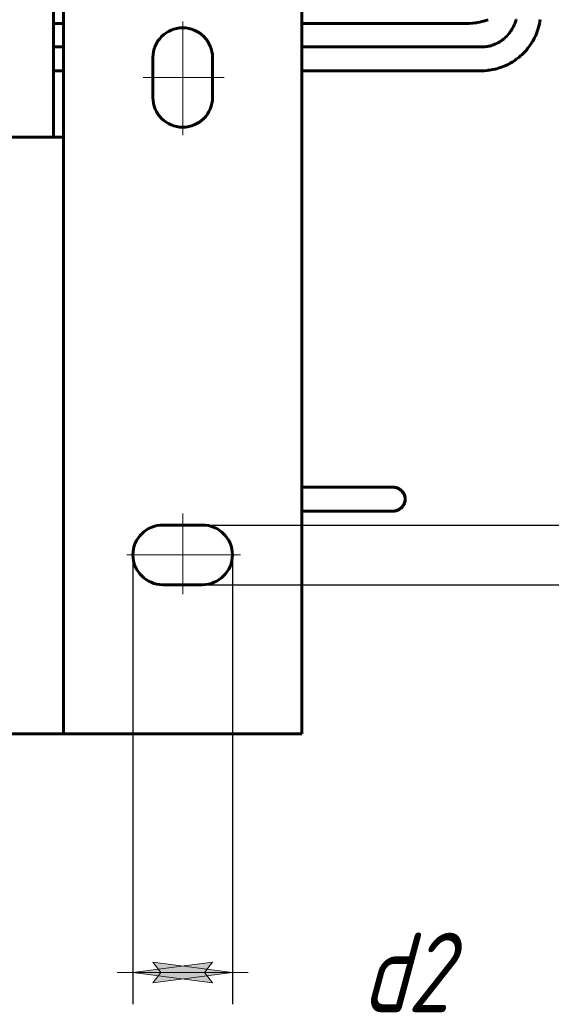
# Model space of a CAD drawing. Header units: millimetres. Extents: x 0 to 297, y 0 to 420.
# Tile 12 of 19: x 198 to 231, y 246 to 308. Entities that reach past the tile are written whole.
import ezdxf

# ---------------------------------------------------------------- set-up
doc = ezdxf.new("R2010")
doc.units = ezdxf.units.MM
for name, pattern in [('K5LT_AXLED', [19.5, 15, -1.5, 1.5, -1.5]), ('K5LT_BASIC', [0]), ('K5LT_THIN', [0])]:
    doc.linetypes.add(name, pattern=pattern)
doc.layers.add('Системный слой', color=7, linetype='Continuous')
doc.styles.add('KDIMTEXTSTYLE', font='GOST_AU.SHX', dxfattribs={"width": 0.96, "oblique": 15, "height": 5})
doc.dimstyles.new('KDIMSTYLE (0.25)', dxfattribs={"dimtxt": 5, "dimasz": 1, "dimexe": 2, "dimexo": 0, "dimgap": 1, "dimtad": 1, "dimlfac": 4, "dimtxsty": 'KDIMTEXTSTYLE', "dimsah": 1, "dimcen": 0, "dimdle": 1, "dimadec": 0, "dimazin": 0, "dimtfac": 0.667, "dimtmove": 0, "dimatfit": 3, "dimfxl": 1, "dimtvp": 1, "dimtolj": 1, "dimtzin": 0, "dimarcsym": 0})

# ---------------------------------------------------------------- blocks, each defined once
blk = doc.blocks.new('U157')
at = {"layer": 'Системный слой', "color": 150, "linetype": 'K5LT_BASIC', "lineweight": 60, "true_color": 0x0080ff}
for p, q in [((200.342, 307.718), (199.717, 307.718)), ((217.236, 307.718), (215.342, 307.718)), ((220.333, 307.718), (217.236, 307.718)), ((221.88, 307.718), (220.333, 307.718)), ((222.654, 307.718), (221.88, 307.718)), ((223.042, 307.718), (222.654, 307.718)), ((223.236, 307.718), (223.042, 307.718)), ((223.333, 307.718), (223.236, 307.718)), ((223.461, 307.718), (223.333, 307.718)), ((223.535, 307.718), (223.461, 307.718)), ((223.572, 307.718), (223.535, 307.718)), ((223.59, 307.718), (223.572, 307.718)), ((223.599, 307.718), (223.59, 307.718)), ((223.604, 307.718), (223.599, 307.718)), ((223.641, 307.718), (223.604, 307.718)), ((223.688, 307.718), (223.641, 307.718)), ((223.712, 307.718), (223.688, 307.718)), ((223.724, 307.718), (223.712, 307.718)), ((223.73, 307.718), (223.724, 307.718)), ((223.732, 307.718), (223.73, 307.718)), ((223.882, 307.718), (223.732, 307.718)), ((224.102, 307.718), (223.882, 307.718)), ((224.195, 307.718), (224.102, 307.718)), ((224.301, 307.718), (224.195, 307.718)), ((224.354, 307.718), (224.301, 307.718)), ((224.381, 307.718), (224.354, 307.718)), ((224.394, 307.718), (224.381, 307.718)), ((224.401, 307.718), (224.394, 307.718)), ((224.483, 307.718), (224.401, 307.718)), ((224.54, 307.718), (224.483, 307.718)), ((224.569, 307.718), (224.54, 307.718)), ((224.583, 307.718), (224.569, 307.718)), ((224.59, 307.718), (224.583, 307.718)), ((224.594, 307.718), (224.59, 307.718)), ((224.625, 307.718), (224.594, 307.718)), ((224.659, 307.718), (224.625, 307.718)), ((224.676, 307.718), (224.659, 307.718)), ((224.684, 307.718), (224.676, 307.718)), ((224.689, 307.718), (224.684, 307.718)), ((224.691, 307.718), (224.689, 307.718)), ((224.696, 307.718), (224.691, 307.718)), ((224.718, 307.718), (224.696, 307.718)), ((224.729, 307.718), (224.718, 307.718)), ((224.735, 307.718), (224.729, 307.718)), ((224.737, 307.718), (224.735, 307.718)), ((224.739, 307.718), (224.737, 307.718)), ((224.743, 307.718), (224.739, 307.718)), ((224.753, 307.718), (224.743, 307.718)), ((224.759, 307.718), (224.753, 307.718)), ((224.761, 307.718), (224.759, 307.718)), ((224.763, 307.718), (224.761, 307.718)), ((224.764, 307.718), (224.763, 307.718)), ((224.766, 307.718), (224.764, 307.718)), ((224.767, 307.718), (224.766, 307.718)), ((224.769, 307.718), (224.767, 307.718)), ((224.771, 307.718), (224.769, 307.718)), ((224.777, 307.718), (224.771, 307.718)), ((224.783, 307.718), (224.777, 307.718)), ((224.786, 307.718), (224.783, 307.718)), ((224.787, 307.718), (224.786, 307.718)), ((224.797, 307.718), (224.787, 307.718)), ((224.84, 307.718), (224.797, 307.718)), ((224.861, 307.718), (224.84, 307.718)), ((224.872, 307.718), (224.861, 307.718)), ((224.878, 307.718), (224.872, 307.718)), ((224.88, 307.718), (224.878, 307.718)), ((224.887, 307.718), (224.88, 307.718)), ((224.96, 307.718), (224.887, 307.718)), ((224.997, 307.718), (224.96, 307.718)), ((225.015, 307.718), (224.997, 307.718)), ((225.024, 307.718), (225.015, 307.718)), ((225.028, 307.718), (225.024, 307.718)), ((225.03, 307.718), (225.028, 307.718)), ((225.032, 307.718), (225.03, 307.718)), ((225.038, 307.718), (225.032, 307.718)), ((225.046, 307.718), (225.038, 307.718)), ((225.05, 307.718), (225.046, 307.718)), ((225.052, 307.718), (225.05, 307.718)), ((225.054, 307.718), (225.052, 307.718)), ((225.06, 307.718), (225.054, 307.718)), ((225.068, 307.718), (225.06, 307.718)), ((225.072, 307.718), (225.068, 307.718)), ((225.074, 307.718), (225.072, 307.718)), ((225.076, 307.718), (225.074, 307.718)), ((225.082, 307.718), (225.076, 307.718)), ((225.09, 307.718), (225.082, 307.718)), ((225.094, 307.718), (225.09, 307.718)), ((225.096, 307.718), (225.094, 307.718)), ((225.098, 307.718), (225.096, 307.718)), ((225.099, 307.718), (225.098, 307.718)), ((225.11, 307.718), (225.099, 307.718)), ((225.116, 307.718), (225.11, 307.718)), ((225.118, 307.718), (225.116, 307.718)), ((225.12, 307.718), (225.118, 307.718)), ((225.163, 307.718), (225.12, 307.718)), ((225.187, 307.718), (225.163, 307.718)), ((225.199, 307.718), (225.187, 307.718)), ((225.205, 307.718), (225.199, 307.718)), ((225.208, 307.718), (225.205, 307.718)), ((225.242, 307.718), (225.208, 307.718)), ((225.32, 307.718), (225.242, 307.718)), ((225.359, 307.718), (225.32, 307.718)), ((225.379, 307.718), (225.359, 307.718)), ((225.388, 307.718), (225.379, 307.718)), ((225.393, 307.718), (225.388, 307.718)), ((225.518, 307.718), (225.393, 307.718)), ((225.6, 307.718), (225.518, 307.718)), ((225.642, 307.718), (225.6, 307.718)), ((225.663, 307.718), (225.642, 307.718)), ((225.673, 307.718), (225.663, 307.718)), ((225.678, 307.718), (225.673, 307.718)), ((225.768, 307.719), (225.678, 307.718)), ((225.826, 307.721), (225.768, 307.719)), ((225.855, 307.722), (225.826, 307.721)), ((225.87, 307.723), (225.855, 307.722)), ((225.877, 307.723), (225.87, 307.723)), ((226.084, 307.74), (225.877, 307.723)), ((226.232, 307.759), (226.084, 307.74)), ((226.306, 307.771), (226.232, 307.759)), ((226.343, 307.777), (226.306, 307.771)), ((226.362, 307.781), (226.343, 307.777)), ((226.371, 307.782), (226.362, 307.781)), ((226.53, 307.815), (226.371, 307.782)), ((226.664, 307.847), (226.53, 307.815)), ((226.731, 307.865), (226.664, 307.847)), ((226.764, 307.874), (226.731, 307.865)), ((226.781, 307.879), (226.764, 307.874)), ((226.789, 307.882), (226.781, 307.879)), ((226.906, 307.918), (226.789, 307.882)), ((227.045, 307.968), (226.906, 307.918))]:
    blk.add_line(p, q, dxfattribs=at)
blk = doc.blocks.new('U172')
at = {"layer": 'Системный слой', "color": 150, "linetype": 'K5LT_BASIC', "lineweight": 60, "true_color": 0x0080ff}
for p, q in [((230.275, 307.705), (230.243, 307.568)), ((230.289, 307.774), (230.275, 307.705)), ((230.296, 307.808), (230.289, 307.774)), ((230.299, 307.825), (230.296, 307.808)), ((230.301, 307.834), (230.299, 307.825)), ((230.324, 307.974), (230.301, 307.834)), ((230.083, 307.078), (230.025, 306.945)), ((230.136, 307.217), (230.083, 307.078)), ((230.161, 307.288), (230.136, 307.217)), ((230.173, 307.324), (230.161, 307.288)), ((230.179, 307.342), (230.173, 307.324)), ((230.182, 307.351), (230.179, 307.342)), ((230.243, 307.568), (230.182, 307.351)), ((229.677, 306.341), (229.554, 306.176)), ((229.76, 306.462), (229.677, 306.341)), ((229.799, 306.524), (229.76, 306.462)), ((229.818, 306.555), (229.799, 306.524)), ((229.828, 306.571), (229.818, 306.555)), ((229.833, 306.579), (229.828, 306.571)), ((229.907, 306.708), (229.833, 306.579)), ((229.97, 306.829), (229.907, 306.708)), ((230, 306.891), (229.97, 306.829)), ((230.015, 306.922), (230, 306.891)), ((230.022, 306.937), (230.015, 306.922)), ((230.025, 306.945), (230.022, 306.937)), ((229.174, 305.764), (229.115, 305.71)), ((229.203, 305.791), (229.174, 305.764)), ((229.217, 305.805), (229.203, 305.791)), ((229.225, 305.812), (229.217, 305.805)), ((229.351, 305.94), (229.225, 305.812)), ((229.458, 306.06), (229.351, 305.94)), ((229.51, 306.121), (229.458, 306.06)), ((229.535, 306.152), (229.51, 306.121)), ((229.548, 306.168), (229.535, 306.152)), ((229.554, 306.176), (229.548, 306.168)), ((228.31, 305.16), (228.167, 305.091)), ((228.381, 305.196), (228.31, 305.16)), ((228.416, 305.215), (228.381, 305.196)), ((228.433, 305.225), (228.416, 305.215)), ((228.442, 305.23), (228.433, 305.225)), ((228.6, 305.323), (228.442, 305.23)), ((228.734, 305.411), (228.6, 305.323)), ((228.799, 305.457), (228.734, 305.411)), ((228.832, 305.48), (228.799, 305.457)), ((228.848, 305.492), (228.832, 305.48)), ((228.856, 305.498), (228.848, 305.492)), ((228.994, 305.606), (228.856, 305.498)), ((229.115, 305.71), (228.994, 305.606)), ((200.342, 304.755), (199.717, 304.755)), ((219.531, 304.755), (215.342, 304.755)), ((221.728, 304.755), (219.531, 304.755)), ((222.826, 304.755), (221.728, 304.755)), ((223.376, 304.755), (222.826, 304.755)), ((223.652, 304.755), (223.376, 304.755)), ((223.79, 304.755), (223.652, 304.755)), ((223.858, 304.755), (223.79, 304.755)), ((223.893, 304.755), (223.858, 304.755)), ((223.91, 304.755), (223.893, 304.755)), ((223.919, 304.755), (223.91, 304.755)), ((223.947, 304.755), (223.919, 304.755)), ((223.966, 304.755), (223.947, 304.755)), ((223.978, 304.755), (223.966, 304.755)), ((223.987, 304.755), (223.978, 304.755)), ((224.003, 304.755), (223.987, 304.755)), ((224.016, 304.755), (224.003, 304.755)), ((224.042, 304.755), (224.016, 304.755)), ((224.093, 304.755), (224.042, 304.755)), ((224.157, 304.755), (224.093, 304.755)), ((224.189, 304.755), (224.157, 304.755)), ((224.206, 304.755), (224.189, 304.755)), ((224.214, 304.755), (224.206, 304.755)), ((224.446, 304.755), (224.214, 304.755)), ((224.572, 304.755), (224.446, 304.755)), ((224.634, 304.755), (224.572, 304.755)), ((224.666, 304.755), (224.634, 304.755)), ((224.682, 304.755), (224.666, 304.755)), ((224.69, 304.755), (224.682, 304.755)), ((224.749, 304.755), (224.69, 304.755)), ((224.805, 304.755), (224.749, 304.755)), ((224.841, 304.755), (224.805, 304.755)), ((224.866, 304.755), (224.841, 304.755)), ((224.893, 304.755), (224.866, 304.755)), ((224.923, 304.755), (224.893, 304.755)), ((224.94, 304.755), (224.923, 304.755)), ((224.975, 304.755), (224.94, 304.755)), ((225.016, 304.755), (224.975, 304.755)), ((225.037, 304.755), (225.016, 304.755)), ((225.047, 304.755), (225.037, 304.755)), ((225.053, 304.755), (225.047, 304.755)), ((225.055, 304.755), (225.053, 304.755)), ((225.058, 304.755), (225.055, 304.755)), ((225.088, 304.755), (225.058, 304.755)), ((225.103, 304.755), (225.088, 304.755)), ((225.11, 304.755), (225.103, 304.755)), ((225.114, 304.755), (225.11, 304.755)), ((225.116, 304.755), (225.114, 304.755)), ((225.122, 304.755), (225.116, 304.755)), ((225.135, 304.755), (225.122, 304.755)), ((225.142, 304.755), (225.135, 304.755)), ((225.146, 304.755), (225.142, 304.755)), ((225.148, 304.755), (225.146, 304.755)), ((225.164, 304.755), (225.148, 304.755)), ((225.172, 304.755), (225.164, 304.755)), ((225.177, 304.755), (225.172, 304.755)), ((225.179, 304.755), (225.177, 304.755)), ((225.213, 304.755), (225.179, 304.755)), ((225.259, 304.755), (225.213, 304.755)), ((225.282, 304.755), (225.259, 304.755)), ((225.294, 304.755), (225.282, 304.755)), ((225.299, 304.755), (225.294, 304.755)), ((225.302, 304.755), (225.299, 304.755)), ((225.357, 304.755), (225.302, 304.755)), ((225.389, 304.755), (225.357, 304.755)), ((225.405, 304.755), (225.389, 304.755)), ((225.414, 304.755), (225.405, 304.755)), ((225.418, 304.755), (225.414, 304.755)), ((225.42, 304.755), (225.418, 304.755)), ((225.428, 304.755), (225.42, 304.755)), ((225.44, 304.755), (225.428, 304.755)), ((225.446, 304.755), (225.44, 304.755)), ((225.45, 304.755), (225.446, 304.755)), ((225.452, 304.755), (225.45, 304.755)), ((225.466, 304.755), (225.452, 304.755)), ((225.475, 304.755), (225.466, 304.755)), ((225.479, 304.755), (225.475, 304.755)), ((225.482, 304.755), (225.479, 304.755)), ((225.484, 304.755), (225.482, 304.755)), ((225.5, 304.755), (225.484, 304.755)), ((225.508, 304.755), (225.5, 304.755)), ((225.512, 304.755), (225.508, 304.755)), ((225.514, 304.755), (225.512, 304.755)), ((225.571, 304.755), (225.514, 304.755)), ((225.605, 304.755), (225.571, 304.755)), ((225.622, 304.755), (225.605, 304.755)), ((225.631, 304.755), (225.622, 304.755)), ((225.635, 304.755), (225.631, 304.755)), ((225.637, 304.755), (225.635, 304.755)), ((225.663, 304.755), (225.637, 304.755)), ((225.679, 304.755), (225.663, 304.755)), ((225.686, 304.755), (225.679, 304.755)), ((225.69, 304.755), (225.686, 304.755)), ((225.693, 304.755), (225.69, 304.755)), ((225.736, 304.755), (225.693, 304.755)), ((225.767, 304.755), (225.736, 304.755)), ((225.783, 304.755), (225.767, 304.755)), ((225.79, 304.755), (225.783, 304.755)), ((225.794, 304.755), (225.79, 304.755)), ((225.796, 304.755), (225.794, 304.755)), ((225.799, 304.755), (225.796, 304.755)), ((225.825, 304.755), (225.799, 304.755)), ((225.837, 304.755), (225.825, 304.755)), ((225.844, 304.755), (225.837, 304.755)), ((225.847, 304.755), (225.844, 304.755)), ((225.849, 304.755), (225.847, 304.755)), ((225.855, 304.755), (225.849, 304.755)), ((225.868, 304.755), (225.855, 304.755)), ((225.875, 304.755), (225.868, 304.755)), ((225.878, 304.755), (225.875, 304.755)), ((225.88, 304.755), (225.878, 304.755)), ((225.893, 304.755), (225.88, 304.755)), ((225.929, 304.755), (225.893, 304.755)), ((225.946, 304.755), (225.929, 304.755)), ((225.955, 304.755), (225.946, 304.755)), ((225.959, 304.755), (225.955, 304.755)), ((226.057, 304.755), (225.959, 304.755)), ((226.124, 304.755), (226.057, 304.755)), ((226.168, 304.755), (226.124, 304.755)), ((226.198, 304.755), (226.168, 304.755)), ((226.217, 304.755), (226.198, 304.755)), ((226.23, 304.755), (226.217, 304.755)), ((226.239, 304.755), (226.23, 304.755)), ((226.245, 304.755), (226.239, 304.755)), ((226.249, 304.755), (226.245, 304.755)), ((226.256, 304.755), (226.249, 304.755)), ((226.269, 304.755), (226.256, 304.755)), ((226.279, 304.755), (226.269, 304.755)), ((226.284, 304.755), (226.279, 304.755)), ((226.32, 304.755), (226.284, 304.755)), ((226.388, 304.755), (226.32, 304.755)), ((226.422, 304.755), (226.388, 304.755)), ((226.439, 304.755), (226.422, 304.755)), ((226.448, 304.755), (226.439, 304.755)), ((226.452, 304.755), (226.448, 304.755)), ((226.518, 304.754), (226.452, 304.755)), ((226.609, 304.754), (226.518, 304.754)), ((226.663, 304.755), (226.609, 304.754)), ((226.691, 304.756), (226.663, 304.755)), ((226.705, 304.756), (226.691, 304.756)), ((226.712, 304.756), (226.705, 304.756)), ((226.827, 304.762), (226.712, 304.756)), ((226.981, 304.775), (226.827, 304.762)), ((227.059, 304.784), (226.981, 304.775)), ((227.097, 304.789), (227.059, 304.784)), ((227.116, 304.791), (227.097, 304.789)), ((227.126, 304.793), (227.116, 304.791)), ((227.349, 304.831), (227.126, 304.793)), ((227.496, 304.863), (227.349, 304.831)), ((227.568, 304.881), (227.496, 304.863)), ((227.604, 304.89), (227.568, 304.881)), ((227.621, 304.895), (227.604, 304.89)), ((227.63, 304.897), (227.621, 304.895)), ((227.745, 304.931), (227.63, 304.897)), ((227.881, 304.975), (227.745, 304.931)), ((227.948, 305), (227.881, 304.975)), ((227.981, 305.012), (227.948, 305)), ((227.998, 305.019), (227.981, 305.012)), ((228.006, 305.022), (227.998, 305.019)), ((228.167, 305.091), (228.006, 305.022))]:
    blk.add_line(p, q, dxfattribs=at)
blk = doc.blocks.new('U173')
at = {"layer": 'Системный слой', "color": 150, "linetype": 'K5LT_BASIC', "lineweight": 60, "true_color": 0x0080ff}
for p, q in [((228.667, 307.582), (228.643, 307.531)), ((228.679, 307.608), (228.667, 307.582)), ((228.684, 307.622), (228.679, 307.608)), ((228.687, 307.628), (228.684, 307.622)), ((228.689, 307.632), (228.687, 307.628)), ((228.706, 307.674), (228.689, 307.632)), ((228.718, 307.703), (228.706, 307.674)), ((228.723, 307.717), (228.718, 307.703)), ((228.726, 307.724), (228.723, 307.717)), ((228.727, 307.728), (228.726, 307.724)), ((228.761, 307.823), (228.727, 307.728)), ((228.785, 307.899), (228.761, 307.823)), ((228.795, 307.937), (228.785, 307.899)), ((228.8, 307.956), (228.795, 307.937)), ((228.803, 307.965), (228.8, 307.956)), ((228.804, 307.97), (228.803, 307.965)), ((228.249, 306.958), (228.233, 306.941)), ((228.257, 306.967), (228.249, 306.958)), ((228.262, 306.971), (228.257, 306.967)), ((228.341, 307.061), (228.262, 306.971)), ((228.398, 307.132), (228.341, 307.061)), ((228.425, 307.169), (228.398, 307.132)), ((228.439, 307.187), (228.425, 307.169)), ((228.445, 307.196), (228.439, 307.187)), ((228.449, 307.201), (228.445, 307.196)), ((228.505, 307.284), (228.449, 307.201)), ((228.548, 307.353), (228.505, 307.284)), ((228.568, 307.387), (228.548, 307.353)), ((228.578, 307.405), (228.568, 307.387)), ((228.583, 307.414), (228.578, 307.405)), ((228.585, 307.418), (228.583, 307.414)), ((228.592, 307.431), (228.585, 307.418)), ((228.643, 307.531), (228.592, 307.431)), ((227.255, 306.345), (227.216, 306.334)), ((227.274, 306.351), (227.255, 306.345)), ((227.284, 306.354), (227.274, 306.351)), ((227.288, 306.356), (227.284, 306.354)), ((227.382, 306.389), (227.288, 306.356)), ((227.471, 306.424), (227.382, 306.389)), ((227.515, 306.442), (227.471, 306.424)), ((227.537, 306.452), (227.515, 306.442)), ((227.547, 306.457), (227.537, 306.452)), ((227.553, 306.459), (227.547, 306.457)), ((227.65, 306.507), (227.553, 306.459)), ((227.735, 306.553), (227.65, 306.507)), ((227.777, 306.578), (227.735, 306.553)), ((227.797, 306.59), (227.777, 306.578)), ((227.808, 306.597), (227.797, 306.59)), ((227.813, 306.6), (227.808, 306.597)), ((227.902, 306.659), (227.813, 306.6)), ((227.979, 306.716), (227.902, 306.659)), ((228.017, 306.745), (227.979, 306.716)), ((228.036, 306.76), (228.017, 306.745)), ((228.045, 306.768), (228.036, 306.76)), ((228.05, 306.772), (228.045, 306.768)), ((228.129, 306.84), (228.05, 306.772)), ((228.199, 306.906), (228.129, 306.84)), ((228.233, 306.941), (228.199, 306.906)), ((200.342, 306.255), (199.717, 306.255)), ((217.768, 306.255), (215.342, 306.255)), ((221.01, 306.255), (217.768, 306.255)), ((222.631, 306.255), (221.01, 306.255)), ((223.442, 306.255), (222.631, 306.255)), ((223.847, 306.255), (223.442, 306.255)), ((224.05, 306.255), (223.847, 306.255)), ((224.276, 306.255), (224.05, 306.255)), ((224.355, 306.255), (224.276, 306.255)), ((224.424, 306.255), (224.355, 306.255)), ((224.479, 306.255), (224.424, 306.255)), ((224.59, 306.255), (224.479, 306.255)), ((224.653, 306.255), (224.59, 306.255)), ((224.684, 306.255), (224.653, 306.255)), ((224.7, 306.255), (224.684, 306.255)), ((224.707, 306.255), (224.7, 306.255)), ((224.793, 306.255), (224.707, 306.255)), ((224.87, 306.255), (224.793, 306.255)), ((224.908, 306.255), (224.87, 306.255)), ((224.928, 306.255), (224.908, 306.255)), ((224.937, 306.255), (224.928, 306.255)), ((224.942, 306.255), (224.937, 306.255)), ((224.963, 306.255), (224.942, 306.255)), ((225.02, 306.255), (224.963, 306.255)), ((225.085, 306.255), (225.02, 306.255)), ((225.117, 306.255), (225.085, 306.255)), ((225.134, 306.255), (225.117, 306.255)), ((225.143, 306.255), (225.134, 306.255)), ((225.147, 306.255), (225.143, 306.255)), ((225.149, 306.255), (225.147, 306.255)), ((225.161, 306.255), (225.149, 306.255)), ((225.172, 306.255), (225.161, 306.255)), ((225.178, 306.255), (225.172, 306.255)), ((225.181, 306.255), (225.178, 306.255)), ((225.202, 306.255), (225.181, 306.255)), ((225.255, 306.255), (225.202, 306.255)), ((225.282, 306.255), (225.255, 306.255)), ((225.295, 306.255), (225.282, 306.255)), ((225.301, 306.255), (225.295, 306.255)), ((225.305, 306.255), (225.301, 306.255)), ((225.35, 306.255), (225.305, 306.255)), ((225.385, 306.255), (225.35, 306.255)), ((225.403, 306.255), (225.385, 306.255)), ((225.412, 306.255), (225.403, 306.255)), ((225.416, 306.255), (225.412, 306.255)), ((225.419, 306.255), (225.416, 306.255)), ((225.428, 306.255), (225.419, 306.255)), ((225.44, 306.255), (225.428, 306.255)), ((225.446, 306.255), (225.44, 306.255)), ((225.449, 306.255), (225.446, 306.255)), ((225.451, 306.255), (225.449, 306.255)), ((225.466, 306.255), (225.451, 306.255)), ((225.475, 306.255), (225.466, 306.255)), ((225.479, 306.255), (225.475, 306.255)), ((225.482, 306.255), (225.479, 306.255)), ((225.526, 306.255), (225.482, 306.255)), ((225.567, 306.255), (225.526, 306.255)), ((225.588, 306.255), (225.567, 306.255)), ((225.598, 306.255), (225.588, 306.255)), ((225.603, 306.255), (225.598, 306.255)), ((225.606, 306.255), (225.603, 306.255)), ((225.639, 306.255), (225.606, 306.255)), ((225.658, 306.255), (225.639, 306.255)), ((225.668, 306.255), (225.658, 306.255)), ((225.673, 306.255), (225.668, 306.255)), ((225.675, 306.255), (225.673, 306.255)), ((225.718, 306.255), (225.675, 306.255)), ((225.754, 306.255), (225.718, 306.255)), ((225.771, 306.255), (225.754, 306.255)), ((225.78, 306.255), (225.771, 306.255)), ((225.785, 306.255), (225.78, 306.255)), ((225.787, 306.255), (225.785, 306.255)), ((225.798, 306.255), (225.787, 306.255)), ((225.822, 306.255), (225.798, 306.255)), ((225.833, 306.255), (225.822, 306.255)), ((225.839, 306.255), (225.833, 306.255)), ((225.842, 306.255), (225.839, 306.255)), ((225.844, 306.255), (225.842, 306.255)), ((225.849, 306.255), (225.844, 306.255)), ((225.863, 306.255), (225.849, 306.255)), ((225.87, 306.255), (225.863, 306.255)), ((225.873, 306.255), (225.87, 306.255)), ((225.875, 306.255), (225.873, 306.255)), ((225.876, 306.255), (225.875, 306.255)), ((225.878, 306.255), (225.876, 306.255)), ((225.88, 306.255), (225.878, 306.255)), ((225.882, 306.255), (225.88, 306.255)), ((225.886, 306.255), (225.882, 306.255)), ((225.895, 306.255), (225.886, 306.255)), ((225.902, 306.255), (225.895, 306.255)), ((225.905, 306.255), (225.902, 306.255)), ((225.907, 306.255), (225.905, 306.255)), ((225.921, 306.255), (225.907, 306.255)), ((225.936, 306.255), (225.921, 306.255)), ((225.946, 306.255), (225.936, 306.255)), ((225.953, 306.255), (225.946, 306.255)), ((225.957, 306.255), (225.953, 306.255)), ((225.96, 306.255), (225.957, 306.255)), ((225.963, 306.255), (225.96, 306.255)), ((225.965, 306.255), (225.963, 306.255)), ((225.97, 306.255), (225.965, 306.255)), ((225.98, 306.255), (225.97, 306.255)), ((226, 306.255), (225.98, 306.255)), ((226.017, 306.255), (226, 306.255)), ((226.025, 306.255), (226.017, 306.255)), ((226.03, 306.255), (226.025, 306.255)), ((226.032, 306.255), (226.03, 306.255)), ((226.035, 306.255), (226.032, 306.255)), ((226.065, 306.255), (226.035, 306.255)), ((226.08, 306.255), (226.065, 306.255)), ((226.087, 306.255), (226.08, 306.255)), ((226.091, 306.255), (226.087, 306.255)), ((226.112, 306.255), (226.091, 306.255)), ((226.194, 306.255), (226.112, 306.255)), ((226.248, 306.255), (226.194, 306.255)), ((226.284, 306.255), (226.248, 306.255)), ((226.308, 306.255), (226.284, 306.255)), ((226.324, 306.255), (226.308, 306.255)), ((226.335, 306.255), (226.324, 306.255)), ((226.346, 306.255), (226.335, 306.255)), ((226.365, 306.255), (226.346, 306.255)), ((226.375, 306.255), (226.365, 306.255)), ((226.38, 306.255), (226.375, 306.255)), ((226.39, 306.255), (226.38, 306.255)), ((226.411, 306.255), (226.39, 306.255)), ((226.451, 306.255), (226.411, 306.255)), ((226.477, 306.255), (226.451, 306.255)), ((226.49, 306.255), (226.477, 306.255)), ((226.496, 306.255), (226.49, 306.255)), ((226.5, 306.255), (226.496, 306.255)), ((226.506, 306.255), (226.5, 306.255)), ((226.532, 306.255), (226.506, 306.255)), ((226.553, 306.255), (226.532, 306.255)), ((226.574, 306.255), (226.553, 306.255)), ((226.602, 306.255), (226.574, 306.255)), ((226.632, 306.255), (226.602, 306.255)), ((226.647, 306.255), (226.632, 306.255)), ((226.655, 306.255), (226.647, 306.255)), ((226.659, 306.255), (226.655, 306.255)), ((226.725, 306.257), (226.659, 306.255)), ((226.797, 306.261), (226.725, 306.257)), ((226.833, 306.263), (226.797, 306.261)), ((226.851, 306.265), (226.833, 306.263)), ((226.86, 306.266), (226.851, 306.265)), ((226.864, 306.266), (226.86, 306.266)), ((226.954, 306.277), (226.864, 306.266)), ((227.025, 306.289), (226.954, 306.277)), ((227.06, 306.295), (227.025, 306.289)), ((227.078, 306.299), (227.06, 306.295)), ((227.086, 306.301), (227.078, 306.299)), ((227.091, 306.302), (227.086, 306.301)), ((227.138, 306.313), (227.091, 306.302)), ((227.216, 306.334), (227.138, 306.313))]:
    blk.add_line(p, q, dxfattribs=at)
blk = doc.blocks.new('KDIMARROW_02')
at = {"layer": 'Системный слой'}
blk.add_hatch(color=0, dxfattribs=at).paths.add_polyline_path([(4.5, 0), (5, 0.658), (0, 0), (5, -0.658)])
at = {"layer": 'Системный слой', "color": 0, "linetype": 'K5LT_THIN', "lineweight": 18}
for p, q in [((5, 0.658), (0, 0)), ((4.5, 0), (5, 0.658)), ((0, 0), (-1, 0)), ((0, 0), (5, -0.658)), ((0, 0), (7, 0)), ((5, -0.658), (4.5, 0))]:
    blk.add_line(p, q, dxfattribs=at)

msp = doc.modelspace()

# ---------------------------------------------------------------- linework, layer by layer
at = {"layer": 'Системный слой', "color": 150, "linetype": 'K5LT_BASIC', "lineweight": 60, "true_color": 0x0080ff}
for p, q in [((200.3421, 378.081), (200.3421, 263.081)), ((215.3421, 378.081), (215.3421, 263.081)), ((199.7171, 315.581), (199.7171, 301.831)), ((205.9671, 305.581), (205.9671, 303.081)), ((209.7171, 303.081), (209.7171, 305.581)), ((199.7171, 301.831), (199.7171, 300.581)), ((126.5921, 300.581), (200.3421, 300.581)), ((221.0873, 278.581), (215.3421, 278.581)), ((221.0871, 278.581), (221.0873, 278.581)), ((221.0871, 278.581), (221.0871, 278.581)), ((221.0871, 278.581), (221.0873, 278.581)), ((221.0872, 278.581), (221.0871, 278.581)), ((221.0871, 278.581), (221.0872, 278.581)), ((221.0872, 277.081), (215.3421, 277.081)), ((221.0872, 277.081), (221.0871, 277.081)), ((221.0872, 277.081), (221.0871, 277.081)), ((221.0872, 277.081), (221.0875, 277.081)), ((209.0921, 276.206), (206.5921, 276.206)), ((206.5921, 272.456), (209.0921, 272.456)), ((200.3421, 263.081), (126.5921, 263.081)), ((200.3421, 263.081), (215.3421, 263.081))]:
    msp.add_line(p, q, dxfattribs=at)
at = {"layer": 'Системный слой', "color": 30, "linetype": 'K5LT_AXLED', "lineweight": 18, "true_color": 0xff8000}
for p, q in [((207.8421, 307.8525), (207.8421, 300.7032)), ((205.3634, 304.331), (210.4439, 304.331)), ((207.8421, 271.8523), (207.8421, 276.9328)), ((204.3206, 274.331), (211.47, 274.331))]:
    msp.add_line(p, q, dxfattribs=at)
at = {"layer": 'Системный слой', "color": 150, "linetype": 'K5LT_BASIC', "lineweight": 60, "true_color": 0x0080ff}
for centre, start, end in [((207.8421, 305.581), 0, 180), ((207.8421, 303.081), 180, 0), ((206.5921, 274.331), 90, 270), ((209.0921, 274.331), 270, 90)]:
    msp.add_arc(centre, 1.875, start, end, dxfattribs=at)
for points, knots in [([(221.0872, 277.081), (221.0876, 277.081), (221.0882, 277.081), (221.0895, 277.081), (221.0903, 277.081), (221.0926, 277.081), (221.0941, 277.081), (221.0986, 277.0811), (221.1015, 277.0812), (221.11, 277.0814), (221.1157, 277.0816), (221.1271, 277.0822), (221.1327, 277.0826), (221.1498, 277.0839), (221.1611, 277.0851), (221.1894, 277.0888), (221.2063, 277.0917), (221.2453, 277.0998), (221.2674, 277.1056), (221.3217, 277.1225), (221.3534, 277.1349), (221.4165, 277.1647), (221.4478, 277.1822), (221.5092, 277.2223), (221.5392, 277.245), (221.5964, 277.2948), (221.6237, 277.322), (221.6742, 277.3801), (221.6974, 277.411), (221.7386, 277.4747), (221.7567, 277.5075), (221.7871, 277.5739), (221.7997, 277.6075), (221.8192, 277.6741), (221.8263, 277.7072), (221.8353, 277.7722), (221.8375, 277.8043), (221.8369, 277.8675), (221.8344, 277.8983), (221.8251, 277.9606), (221.818, 277.9921), (221.7993, 278.0553), (221.7875, 278.0869), (221.7588, 278.1501), (221.7418, 278.1815), (221.7029, 278.2432), (221.6808, 278.2733), (221.632, 278.3311), (221.6052, 278.3588), (221.5478, 278.4102), (221.5174, 278.4338), (221.4541, 278.4761), (221.4214, 278.4948), (221.3551, 278.5264), (221.3216, 278.5396), (221.255, 278.5602), (221.2219, 278.5679), (221.155, 278.5783), (221.1212, 278.581), (221.0873, 278.581)], [0, 0, 0, 0, 0.0163766, 0.0163766, 0.0409415, 0.0409415, 0.0873418, 0.0873418, 0.1774131, 0.1774131, 0.3520968, 0.3520968, 0.5281151, 0.5281151, 0.8797981, 0.8797981, 1.4075413, 1.4075413, 2.1113446, 2.1113446, 3.157833, 3.157833, 4.2613867, 4.2613867, 5.4141558, 5.4141558, 6.5991645, 6.5991645, 7.7827891, 7.7827891, 8.9342212, 8.9342212, 10.0326339, 10.0326339, 11.0697129, 11.0697129, 12.0585179, 12.0585179, 13.0086008, 13.0086008, 13.9980608, 13.9980608, 15.0384829, 15.0384829, 16.1350195, 16.1350195, 17.2827187, 17.2827187, 18.4657835, 18.4657835, 19.6504112, 19.6504112, 20.8076001, 20.8076001, 21.9107276, 21.9107276, 22.9556847, 22.9556847, 24, 24, 24, 24]), ([(221.0872, 278.581), (221.0872, 278.581), (221.0872, 278.581), (221.0877, 278.581), (221.0881, 278.581), (221.0894, 278.581), (221.0902, 278.581), (221.0925, 278.581), (221.0941, 278.581), (221.0987, 278.5809), (221.1018, 278.5808), (221.1111, 278.5806), (221.1173, 278.5803), (221.1358, 278.5793), (221.1481, 278.5783), (221.1743, 278.5753), (221.1883, 278.5733), (221.2081, 278.5698), (221.2141, 278.5688), (221.2368, 278.5636), (221.2536, 278.56), (221.3013, 278.5465), (221.3319, 278.5356), (221.3942, 278.5087), (221.4257, 278.4923), (221.4876, 278.4548), (221.518, 278.4333), (221.5765, 278.3857), (221.6045, 278.3594), (221.6569, 278.3031), (221.6811, 278.273), (221.7246, 278.2104), (221.744, 278.1778), (221.7771, 278.1117), (221.791, 278.0783), (221.813, 278.0117), (221.8214, 277.9785), (221.8328, 277.9128), (221.8361, 277.8804), (221.8378, 277.8169), (221.8363, 277.7858), (221.8291, 277.7236), (221.8232, 277.6923), (221.8067, 277.6291), (221.796, 277.5974), (221.7697, 277.534), (221.7539, 277.5025), (221.7174, 277.4404), (221.6965, 277.4099), (221.6499, 277.3508), (221.6241, 277.3225), (221.5686, 277.2694), (221.5389, 277.2447), (221.4768, 277.2001), (221.4444, 277.1801), (221.3786, 277.1459), (221.3452, 277.1314), (221.2785, 277.1083), (221.2452, 277.0993), (221.1936, 277.0894), (221.1756, 277.0868), (221.1489, 277.0839), (221.1403, 277.0831), (221.1293, 277.0824), (221.1271, 277.0822), (221.1237, 277.082), (221.1225, 277.082), (221.1208, 277.0819), (221.1203, 277.0818), (221.1194, 277.0818), (221.1191, 277.0818), (221.1187, 277.0818), (221.1186, 277.0818), (221.1183, 277.0817), (221.1182, 277.0817), (221.1181, 277.0817), (221.118, 277.0817), (221.1178, 277.0817), (221.1177, 277.0817), (221.1175, 277.0817), (221.1174, 277.0817), (221.1171, 277.0817), (221.117, 277.0817), (221.1165, 277.0817), (221.1163, 277.0817), (221.1155, 277.0816), (221.1151, 277.0816), (221.114, 277.0816), (221.1134, 277.0815), (221.1117, 277.0815), (221.1105, 277.0814), (221.1063, 277.0813), (221.1031, 277.0812), (221.0958, 277.081), (221.0915, 277.081), (221.0873, 277.081)], [0, 0, 0, 0, 0.0008074, 0.0008074, 0.0253212, 0.0253212, 0.0683672, 0.0683672, 0.1519272, 0.1519272, 0.3190471, 0.3190471, 0.6532868, 0.6532868, 1.3192343, 1.3192343, 2.0801795, 2.0801795, 2.4080613, 2.4080613, 3.334703, 3.334703, 5.0828048, 5.0828048, 6.9865187, 6.9865187, 8.985619, 8.985619, 11.0500154, 11.0500154, 13.1268965, 13.1268965, 15.1615548, 15.1615548, 17.1057484, 17.1057484, 18.9501408, 18.9501408, 20.6960467, 20.6960467, 22.3613839, 22.3613839, 24.0808854, 24.0808854, 25.879063, 25.879063, 27.7712485, 27.7712485, 29.7619072, 29.7619072, 31.8195988, 31.8195988, 33.8996634, 33.8996634, 35.9401661, 35.9401661, 37.8966712, 37.8966712, 39.7518273, 39.7518273, 40.7325755, 40.7325755, 41.2021809, 41.2021809, 41.3249356, 41.3249356, 41.3863242, 41.3863242, 41.4170214, 41.4170214, 41.4323707, 41.4323707, 41.4400456, 41.4400456, 41.4449293, 41.4449293, 41.4498131, 41.4498131, 41.4546968, 41.4546968, 41.4607135, 41.4607135, 41.4689095, 41.4689095, 41.4842604, 41.4842604, 41.5083279, 41.5083279, 41.541112, 41.541112, 41.6025254, 41.6025254, 41.7726801, 41.7726801, 42, 42, 42, 42]), ([(221.0872, 277.081), (221.0873, 277.081), (221.0873, 277.081), (221.0879, 277.081), (221.0885, 277.081), (221.09, 277.081), (221.091, 277.081), (221.0938, 277.081), (221.0955, 277.0811), (221.1008, 277.0811), (221.1043, 277.0812), (221.1146, 277.0815), (221.1215, 277.0819), (221.1419, 277.0832), (221.1555, 277.0845), (221.1961, 277.0895), (221.2228, 277.0946), (221.2815, 277.1092), (221.3132, 277.1195), (221.3766, 277.145), (221.4081, 277.1604), (221.4705, 277.1961), (221.5012, 277.2166), (221.5606, 277.2625), (221.5891, 277.2878), (221.6427, 277.3427), (221.6679, 277.3722), (221.7132, 277.434), (221.7336, 277.4661), (221.7686, 277.5317), (221.7835, 277.5651), (221.8076, 277.6319), (221.817, 277.6653), (221.8303, 277.7311), (221.8345, 277.7635), (221.8379, 277.8273), (221.8373, 277.8587), (221.8317, 277.9211), (221.8266, 277.9523), (221.812, 278.0151), (221.8022, 278.0467), (221.7778, 278.11), (221.763, 278.1416), (221.7284, 278.2042), (221.7084, 278.235), (221.6637, 278.2948), (221.6388, 278.3237), (221.5848, 278.3781), (221.5557, 278.4037), (221.4946, 278.45), (221.4627, 278.4709), (221.3973, 278.5072), (221.3639, 278.5227), (221.2971, 278.548), (221.2638, 278.558), (221.2267, 278.5661), (221.2234, 278.567), (221.1909, 278.5717), (221.1618, 278.5774), (221.1174, 278.5805), (221.1023, 278.581), (221.0873, 278.581)], [0, 0, 0, 0, 0.0022333, 0.0022333, 0.0224752, 0.0224752, 0.0577934, 0.0577934, 0.1220083, 0.1220083, 0.2472274, 0.2472274, 0.4944549, 0.4944549, 0.985699, 0.985699, 1.9649761, 1.9649761, 3.160356, 3.160356, 4.4197468, 4.4197468, 5.7420695, 5.7420695, 7.11186, 7.11186, 8.4990554, 8.4990554, 9.8617113, 9.8617113, 11.1715993, 11.1715993, 12.4104805, 12.4104805, 13.5859983, 13.5859983, 14.7051959, 14.7051959, 15.835494, 15.835494, 17.0225937, 17.0225937, 18.2750663, 18.2750663, 19.590125, 19.590125, 20.9571667, 20.9571667, 22.3433638, 22.3433638, 23.7113928, 23.7113928, 25.0278572, 25.0278572, 26.2743325, 26.2743325, 26.3961016, 26.3961016, 27.4584128, 27.4584128, 28, 28, 28, 28])]:
    msp.add_open_spline(points, degree=3, knots=knots, dxfattribs=at)

# ---------------------------------------------------------------- block references
at = {"layer": 'Системный слой'}
for name in ['U157', 'U172', 'U173']:
    msp.add_blockref(name, (0, 0), dxfattribs=at)

# ---------------------------------------------------------------- dimensions: what is measured, and where the dimension line sits
at = {"layer": 'Системный слой', "color": 7}
msp.add_linear_dim(base=(245.697, 272.456), p1=(209.0921, 276.206), p2=(209.0921, 272.456), angle=90, location=(245.697, 262.0986), text='\\H5.0;\\W0.965;\\Q15;\\H5.0;\\W0.965;\\Q15;\\Q15;d1', dimstyle='KDIMSTYLE (0.25)', override={"dimexo": 0, "dimblk1": 'KDIMARROW_02', "dimblk2": 'KDIMARROW_02', "dimse1": 0, "dimse2": 0, "dimclrt": 7, "dimtolj": 1}, dxfattribs=at).render()
msp.add_linear_dim(base=(204.7171, 248.081), p1=(210.9671, 274.331), p2=(204.7171, 274.331), location=(221.8537, 248.081), text='\\H5.0;\\W0.965;\\Q15;\\H5.0;\\W0.965;\\Q15;\\Q15;d2', dimstyle='KDIMSTYLE (0.25)', override={"dimexo": 0, "dimblk1": 'KDIMARROW_02', "dimblk2": 'KDIMARROW_02', "dimse1": 0, "dimse2": 0, "dimclrt": 7, "dimtolj": 1}, dxfattribs=at).render()

doc.saveas('drawing.dxf')
